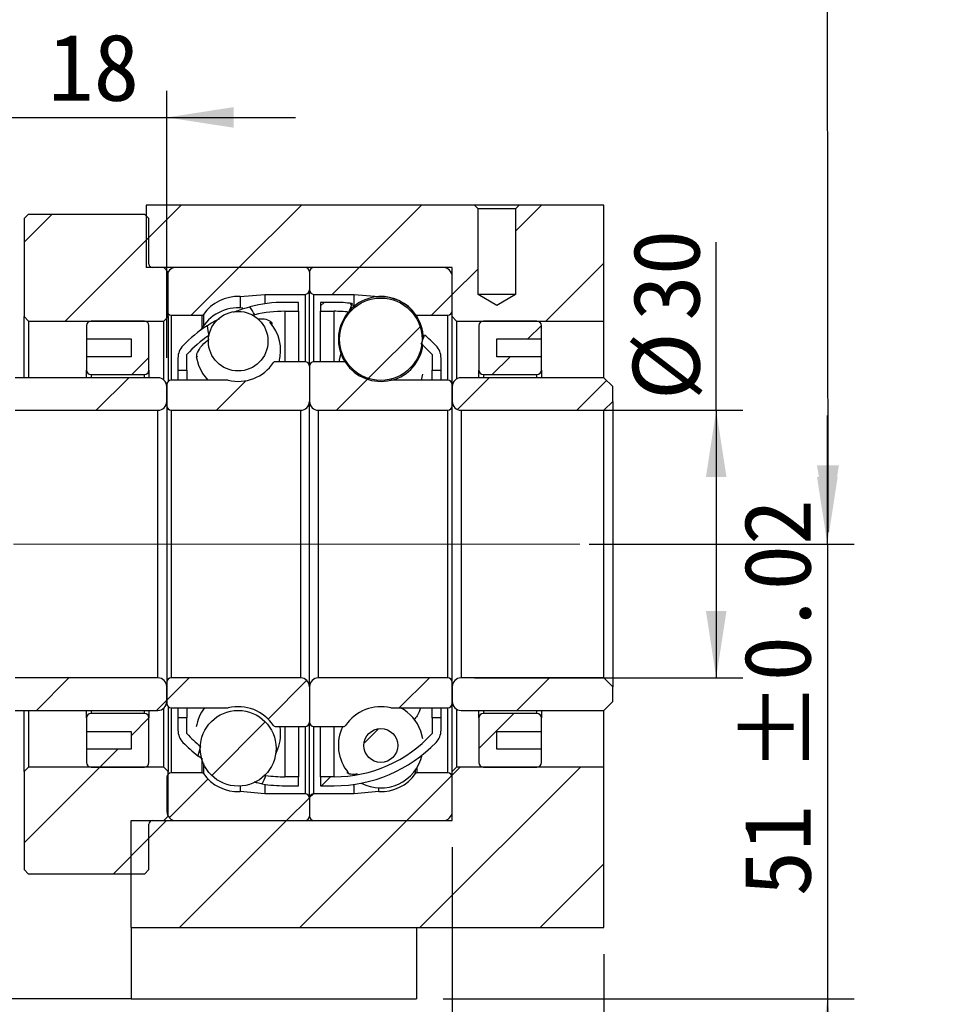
# Model space of a CAD drawing. Header units: millimetres. Extents: x 62 to 839, y 27 to 598.
# Tile 6 of 7: x 735 to 839, y 111 to 222. Entities that reach past the tile are written whole.
import ezdxf

# ---------------------------------------------------------------- set-up
doc = ezdxf.new("R2010")
doc.units = ezdxf.units.MM
doc.header["$LTSCALE"] = 3
doc.linetypes.add('CENTERX2', pattern=[20.32, 12.7, -2.54, 2.54, -2.54])
doc.layers.add('圖層0', color=7, linetype='Continuous')
doc.styles.add('SLDTEXTSTYLE0', font='MINGLIU.TTC')
doc.styles.get("Standard").update_dxf_attribs({"font": 'MINGLIU.TTC'})
doc.dimstyles.new('SLDDIMSTYLE0', dxfattribs={"dimtxt": 0.18, "dimasz": 7.5, "dimexe": 0, "dimexo": 0.0625, "dimgap": 0, "dimtad": 0, "dimtih": 1, "dimtoh": 1, "dimdec": 0, "dimrnd": 1e-09, "dimzin": 0, "dimdsep": 46, "dimtxsty": 'STANDARD', "dimsah": 1, "dimcen": 0.09, "dimadec": 0, "dimazin": 0, "dimtfac": 7.5, "dimtdec": 0, "dimtofl": 0, "dimtmove": 0, "dimatfit": 3, "dimfxl": 1, "dimfrac": 2, "dimtolj": 1, "dimtzin": 0, "dimarcsym": 0})
doc.dimstyles.new('SLDDIMSTYLE3', dxfattribs={"dimtxt": 7.5, "dimasz": 7.5, "dimexe": 0, "dimexo": 0.0625, "dimgap": 1.875, "dimtad": 1, "dimrnd": 1e-09, "dimzin": 12, "dimdsep": 46, "dimtxsty": 'SLDTEXTSTYLE0', "dimsah": 1, "dimcen": 0.09, "dimadec": 0, "dimazin": 3, "dimtfac": 1, "dimtofl": 0, "dimtmove": 0, "dimatfit": 3, "dimfxl": 1, "dimfrac": 2, "dimtolj": 1, "dimtzin": 12, "dimarcsym": 0})
doc.dimstyles.new('SLDDIMSTYLE6', dxfattribs={"dimtxt": 7.5, "dimasz": 7.5, "dimexe": 0, "dimexo": 0.0625, "dimgap": 1.875, "dimtad": 1, "dimrnd": 1e-09, "dimzin": 12, "dimdsep": 46, "dimtxsty": 'SLDTEXTSTYLE0', "dimsah": 1, "dimcen": 0.09, "dimadec": 0, "dimazin": 3, "dimtol": 1, "dimtp": 0.02, "dimtm": 0.02, "dimtfac": 1, "dimtmove": 0, "dimatfit": 0, "dimfxl": 1, "dimfrac": 2, "dimtolj": 1, "dimarcsym": 0})
doc.dimstyles.new('SLDDIMSTYLE7', dxfattribs={"dimtxt": 7.5, "dimasz": 7.5, "dimexe": 0, "dimexo": 0.0625, "dimgap": 1.875, "dimtad": 1, "dimrnd": 1e-09, "dimzin": 12, "dimdsep": 46, "dimtxsty": 'SLDTEXTSTYLE0', "dimsah": 1, "dimcen": 0.09, "dimadec": 0, "dimazin": 3, "dimtfac": 1, "dimtmove": 0, "dimatfit": 0, "dimfxl": 1, "dimfrac": 2, "dimtolj": 1, "dimtzin": 12, "dimarcsym": 0})

# ---------------------------------------------------------------- blocks, each defined once
blk = doc.blocks.new('_D_13')
at = {"layer": '圖層0', "color": 7}
for p, q in [((825.78, 163.04), (825.78, 177.46)), ((799.07, 163.04), (828.78, 163.04)), ((825.78, 163.04), (825.78, 112.04)), ((782.71, 112.04), (828.78, 112.04)), ((825.78, 112.04), (825.78, 97.61))]:
    blk.add_line(p, q, dxfattribs=at)
for points in [[(825.78, 163.04), (826.93, 170.54), (824.62, 170.54)], [(825.78, 112.04), (824.62, 104.54), (826.93, 104.54)]]:
    blk.add_solid(points, dxfattribs=at)
at = {"layer": '圖層0', "color": 7, "char_height": 7.5, "attachment_point": 1, "rotation": 90, "style": 'SLDTEXTSTYLE0'}
for s, insert in [(' ±0.02', (816.41, 132.33)), ('51', (816.41, 123.54))]:
    blk.add_mtext(s, dxfattribs=dict(at, insert=insert))
blk = doc.blocks.new('_D_14')
at = {"layer": '圖層0', "color": 7}
for p, q in [((800.71, 117.04), (800.71, 72)), ((800.71, 75), (596.71, 75))]:
    blk.add_line(p, q, dxfattribs=at)
for points in [[(596.71, 75), (604.21, 73.85), (604.21, 76.16)], [(800.71, 75), (793.21, 76.16), (793.21, 73.85)]]:
    blk.add_solid(points, dxfattribs=at)
at = {"layer": '圖層0', "color": 7, "insert": (692.11, 84.37), "char_height": 7.5, "attachment_point": 1, "style": 'SLDTEXTSTYLE0'}
blk.add_mtext('204', dxfattribs=at)
blk = doc.blocks.new('_D_15')
at = {"layer": '圖層0', "color": 7}
for p, q in [((813.31, 178.04), (813.31, 196.87)), ((786.21, 178.04), (816.31, 178.04)), ((813.31, 178.04), (813.31, 148.04)), ((786.21, 148.04), (816.31, 148.04))]:
    blk.add_line(p, q, dxfattribs=at)
for points in [[(813.31, 178.04), (812.16, 170.54), (814.47, 170.54)], [(813.31, 148.04), (814.47, 155.54), (812.16, 155.54)]]:
    blk.add_solid(points, dxfattribs=at)
at = {"layer": '圖層0', "color": 7, "char_height": 7.5, "attachment_point": 1, "rotation": 90, "style": 'SLDTEXTSTYLE0'}
for s, insert in [('30', (803.95, 188.08)), ('%%c', (803.95, 179.18))]:
    blk.add_mtext(s, dxfattribs=dict(at, insert=insert))
blk = doc.blocks.new('_D_16')
at = {"layer": '圖層0', "color": 7}
for p, q in [((783.71, 129.04), (783.71, 92.45)), ((800.71, 117.04), (800.71, 92.45)), ((783.71, 95.45), (769.28, 95.45)), ((800.71, 95.45), (783.71, 95.45)), ((800.71, 95.45), (815.13, 95.45))]:
    blk.add_line(p, q, dxfattribs=at)
for points in [[(783.71, 95.45), (776.21, 96.61), (776.21, 94.3)], [(800.71, 95.45), (808.21, 94.3), (808.21, 96.61)]]:
    blk.add_solid(points, dxfattribs=at)
at = {"layer": '圖層0', "color": 7, "insert": (788.25, 104.82), "char_height": 7.5, "attachment_point": 1, "style": 'SLDTEXTSTYLE0'}
blk.add_mtext('17', dxfattribs=at)
blk = doc.blocks.new('_D_17')
at = {"layer": '圖層0', "color": 7}
for p, q in [((713.71, 135.54), (713.71, 92.62)), ((783.71, 129.04), (783.71, 92.62)), ((783.71, 95.62), (713.71, 95.62))]:
    blk.add_line(p, q, dxfattribs=at)
for centre, start, end in [((748.88, 100.3), 153.4349, 206.5651), ((738.94, 100.3), 333.4349, 26.5651)]:
    blk.add_arc(centre, 10.47, start, end, dxfattribs=at)
for points in [[(713.71, 95.62), (721.21, 94.46), (721.21, 96.77)], [(783.71, 95.62), (776.21, 96.77), (776.21, 94.46)]]:
    blk.add_solid(points, dxfattribs=at)
at = {"layer": '圖層0', "color": 7, "insert": (739.51, 104.98), "char_height": 7.5, "attachment_point": 1, "style": 'SLDTEXTSTYLE0'}
blk.add_mtext('70', dxfattribs=at)
blk = doc.blocks.new('_D_18')
at = {"layer": '圖層0', "color": 7}
for p, q in [((733.71, 185.54), (733.71, 213.87)), ((751.71, 183.91), (751.71, 213.87)), ((733.71, 210.87), (719.28, 210.87)), ((733.71, 210.87), (751.71, 210.87)), ((751.71, 210.87), (766.13, 210.87))]:
    blk.add_line(p, q, dxfattribs=at)
for points in [[(733.71, 210.87), (726.21, 212.03), (726.21, 209.72)], [(751.71, 210.87), (759.21, 209.72), (759.21, 212.03)]]:
    blk.add_solid(points, dxfattribs=at)
at = {"layer": '圖層0', "color": 7, "insert": (738.4, 220.24), "char_height": 7.5, "attachment_point": 1, "style": 'SLDTEXTSTYLE0'}
blk.add_mtext('18', dxfattribs=at)

msp = doc.modelspace()

# ---------------------------------------------------------------- hatches: boundary and pattern name
at = {"linetype": 'Continuous', "lineweight": 18}
h = msp.add_hatch(dxfattribs=at)
h.set_pattern_fill('ANSI31', scale=3, style=0)
edge = h.paths.add_edge_path(flags=0)
edge.add_line((767.706, 191.536), (767.706, 193.536))
edge.add_arc((767.206, 193.536), 0.5, 0, 90)
edge.add_line((767.206, 194.036), (752.706, 194.036))
edge.add_arc((752.706, 193.036), 1, 90, 180)
edge.add_line((751.706, 193.036), (751.706, 189.186))
edge.add_arc((752.206, 189.186), 0.5, 180, 270)
edge.add_line((752.206, 188.686), (755.644, 188.686))
edge.add_arc((755.644, 188.886), 0.2, 270, 324.94886)
edge.add_arc((759.706, 186.036), 4.763, 87.45248, 144.94886, ccw=False)
edge.add_arc((759.927, 190.994), 0.2, 267.45248, 275)
edge.add_line((759.944, 190.795), (762.706, 191.036))
edge.add_line((762.706, 191.036), (767.206, 191.036))
edge.add_arc((767.206, 191.536), 0.5, 270, 360)
h = msp.add_hatch(dxfattribs=at)
h.set_pattern_fill('ANSI31', scale=3, style=0)
edge = h.paths.add_edge_path(flags=0)
edge.add_line((782.706, 194.036), (768.206, 194.036))
edge.add_arc((768.206, 193.536), 0.5, 90, 180)
edge.add_line((767.706, 193.536), (767.706, 191.536))
edge.add_arc((768.206, 191.536), 0.5, 180, 270)
edge.add_line((768.206, 191.036), (772.706, 191.036))
edge.add_line((772.706, 191.036), (775.468, 190.795))
edge.add_arc((775.486, 190.994), 0.2, 265, 272.54752)
edge.add_arc((775.706, 186.036), 4.763, 35.05114, 92.54752, ccw=False)
edge.add_arc((779.769, 188.886), 0.2, 215.05114, 270)
edge.add_line((779.769, 188.686), (783.206, 188.686))
edge.add_arc((783.206, 189.186), 0.5, 270, 360)
edge.add_line((783.706, 189.186), (783.706, 193.036))
edge.add_arc((782.706, 193.036), 1, 360, 450)
h = msp.add_hatch(dxfattribs=at)
h.set_pattern_fill('ANSI31', scale=3, style=0)
edge = h.paths.add_edge_path(flags=0)
edge.add_arc((764.956, 174.237), 14.899, 90, 103.11484, ccw=False)
edge.add_line((764.956, 189.136), (766.456, 189.136))
edge.add_line((766.456, 189.136), (766.456, 190.136))
edge.add_line((766.456, 190.136), (764.956, 190.136))
edge.add_arc((764.956, 174.237), 15.899, 90, 104.309)
edge.add_ellipse((768.306, 163.036), major_axis=(-11.77, 31.136), ratio=0.1381946, start_angle=353.96059, end_angle=354.59248, ccw=False)
h = msp.add_hatch(dxfattribs=at)
h.set_pattern_fill('ANSI31', scale=3, style=0)
edge = h.paths.add_edge_path(flags=0)
edge.add_line((768.956, 190.136), (768.956, 189.136))
edge.add_line((768.956, 189.136), (770.456, 189.136))
edge.add_arc((770.456, 174.237), 14.899, 83.61757, 90, ccw=False)
edge.add_ellipse((767.107, 163.036), major_axis=(34.032, 90.907), ratio=0.0473891, start_angle=9.24128, end_angle=9.62978, ccw=False)
edge.add_arc((770.456, 174.237), 15.899, 82.6597, 90)
edge.add_line((770.456, 190.136), (768.956, 190.136))
h = msp.add_hatch(dxfattribs=at)
h.set_pattern_fill('ANSI31', scale=3, style=0)
edge = h.paths.add_edge_path(flags=0)
edge.add_arc((775.706, 186.007), 4.618, 0, 360)
h = msp.add_hatch(dxfattribs=at)
h.set_pattern_fill('ANSI31', scale=3, style=0)
edge = h.paths.add_edge_path(flags=0)
edge.add_arc((759.706, 185.784), 3.342, 0, 360)
h = msp.add_hatch(dxfattribs=at)
h.set_pattern_fill('ANSI31', scale=3, style=0)
edge = h.paths.add_edge_path(flags=0)
edge.add_ellipse((768.306, 163.036), major_axis=(-11.77, 31.136), ratio=0.1381946, start_angle=5.58356, end_angle=6.24336, ccw=False)
edge.add_arc((764.956, 174.237), 15.899, 123.36641, 136.01028)
edge.add_arc((754.956, 183.89), 2, 136.01028, 180)
edge.add_line((752.956, 183.89), (752.956, 182.536))
edge.add_line((752.956, 182.536), (753.956, 182.536))
edge.add_line((753.956, 182.536), (753.956, 184.286))
edge.add_arc((764.956, 174.237), 14.899, 125.01842, 137.58624, ccw=False)
h = msp.add_hatch(dxfattribs=at)
h.set_pattern_fill('ANSI31', scale=3, style=0)
edge = h.paths.add_edge_path(flags=0)
edge.add_arc((780.456, 183.89), 2, 0, 43.98972)
edge.add_arc((770.456, 174.237), 15.899, 43.98972, 50.33578)
edge.add_ellipse((767.107, 163.036), major_axis=(34.032, 90.907), ratio=0.0473891, start_angle=350.17343, end_angle=350.58913, ccw=False)
edge.add_arc((770.456, 174.237), 14.899, 42.41376, 48.93742, ccw=False)
edge.add_line((781.456, 184.286), (781.456, 182.536))
edge.add_line((781.456, 182.536), (782.456, 182.536))
edge.add_line((782.456, 182.536), (782.456, 183.89))
h = msp.add_hatch(dxfattribs=at)
h.set_pattern_fill('ANSI31', scale=3, style=0)
edge = h.paths.add_edge_path(flags=0)
edge.add_line((751.706, 180.911), (751.706, 178.536))
edge.add_arc((752.206, 178.536), 0.5, 180, 270)
edge.add_line((752.206, 178.036), (766.706, 178.036))
edge.add_arc((766.706, 179.036), 1, 270, 360)
edge.add_line((767.706, 179.036), (767.706, 182.986))
edge.add_arc((767.206, 182.986), 0.5, 0, 90)
edge.add_line((767.206, 183.486), (763.837, 183.486))
edge.add_arc((763.837, 183.286), 0.2, 90, 146.34739)
edge.add_arc((759.706, 186.036), 4.762, 256.48094, 326.34739, ccw=False)
edge.add_arc((758.546, 181.211), 0.2, 76.48094, 90)
edge.add_line((758.546, 181.411), (752.206, 181.411))
edge.add_arc((752.206, 180.911), 0.5, 90, 180)
h = msp.add_hatch(dxfattribs=at)
h.set_pattern_fill('ANSI31', scale=3, style=0)
edge = h.paths.add_edge_path(flags=0)
edge.add_line((768.706, 178.036), (783.206, 178.036))
edge.add_arc((783.206, 178.536), 0.5, 270, 360)
edge.add_line((783.706, 178.536), (783.706, 180.911))
edge.add_arc((783.206, 180.911), 0.5, 0, 90)
edge.add_line((783.206, 181.411), (776.866, 181.411))
edge.add_arc((776.866, 181.211), 0.2, 90, 103.51906)
edge.add_arc((775.706, 186.036), 4.762, 213.65261, 283.51906, ccw=False)
edge.add_arc((771.576, 183.286), 0.2, 33.65261, 90)
edge.add_line((771.576, 183.486), (768.206, 183.486))
edge.add_arc((768.206, 182.986), 0.5, 90, 180)
edge.add_line((767.706, 182.986), (767.706, 179.036))
edge.add_arc((768.706, 179.036), 1, 180, 270)
h = msp.add_hatch(dxfattribs=at)
h.set_pattern_fill('ANSI31', scale=3, style=0)
edge = h.paths.add_edge_path(flags=0)
edge.add_line((733.706, 179.036), (734.706, 178.036))
edge.add_line((734.706, 178.036), (750.706, 178.036))
edge.add_arc((750.706, 179.036), 1, 270, 360)
edge.add_line((751.706, 179.036), (751.706, 180.686))
edge.add_arc((750.706, 180.686), 1, 0, 90)
edge.add_line((750.706, 181.686), (734.706, 181.686))
edge.add_line((734.706, 181.686), (733.706, 180.686))
edge.add_line((733.706, 180.686), (733.706, 179.036))
h = msp.add_hatch(dxfattribs=at)
h.set_pattern_fill('ANSI31', scale=3, style=0)
edge = h.paths.add_edge_path(flags=0)
edge.add_line((800.706, 178.036), (801.706, 179.036))
edge.add_line((801.706, 179.036), (801.706, 180.686))
edge.add_line((801.706, 180.686), (800.706, 181.686))
edge.add_line((800.706, 181.686), (784.706, 181.686))
edge.add_arc((784.706, 180.686), 1, 90, 180)
edge.add_line((783.706, 180.686), (783.706, 179.036))
edge.add_arc((784.706, 179.036), 1, 180, 270)
edge.add_line((784.706, 178.036), (800.706, 178.036))
h = msp.add_hatch(dxfattribs=at)
h.set_pattern_fill('ANSI31', scale=3, style=0)
edge = h.paths.add_edge_path(flags=0)
edge.add_line((734.706, 148.036), (733.706, 147.036))
edge.add_line((733.706, 147.036), (733.706, 145.386))
edge.add_line((733.706, 145.386), (734.706, 144.386))
edge.add_line((734.706, 144.386), (750.706, 144.386))
edge.add_arc((750.706, 145.386), 1, 270, 360)
edge.add_line((751.706, 145.386), (751.706, 147.036))
edge.add_arc((750.706, 147.036), 1, 0, 90)
edge.add_line((750.706, 148.036), (734.706, 148.036))
h = msp.add_hatch(dxfattribs=at)
h.set_pattern_fill('ANSI31', scale=3, style=0)
edge = h.paths.add_edge_path(flags=0)
edge.add_line((766.706, 148.036), (752.206, 148.036))
edge.add_arc((752.206, 147.536), 0.5, 90, 180)
edge.add_line((751.706, 147.536), (751.706, 145.161))
edge.add_arc((752.206, 145.161), 0.5, 180, 270)
edge.add_line((752.206, 144.661), (758.546, 144.661))
edge.add_arc((758.546, 144.861), 0.2, 270, 283.51906)
edge.add_arc((759.706, 140.036), 4.762, 33.65261, 103.51906, ccw=False)
edge.add_arc((763.837, 142.786), 0.2, 213.65261, 270)
edge.add_line((763.837, 142.586), (767.206, 142.586))
edge.add_arc((767.206, 143.086), 0.5, 270, 360)
edge.add_line((767.706, 143.086), (767.706, 147.036))
edge.add_arc((766.706, 147.036), 1, 0, 90)
h = msp.add_hatch(dxfattribs=at)
h.set_pattern_fill('ANSI31', scale=3, style=0)
edge = h.paths.add_edge_path(flags=0)
edge.add_line((783.706, 145.161), (783.706, 147.536))
edge.add_arc((783.206, 147.536), 0.5, 0, 90)
edge.add_line((783.206, 148.036), (768.706, 148.036))
edge.add_arc((768.706, 147.036), 1, 90, 180)
edge.add_line((767.706, 147.036), (767.706, 143.086))
edge.add_arc((768.206, 143.086), 0.5, 180, 270)
edge.add_line((768.206, 142.586), (771.576, 142.586))
edge.add_arc((771.576, 142.786), 0.2, 270, 326.34739)
edge.add_arc((775.706, 140.036), 4.762, 76.48094, 146.34739, ccw=False)
edge.add_arc((776.866, 144.861), 0.2, 256.48094, 270)
edge.add_line((776.866, 144.661), (783.206, 144.661))
edge.add_arc((783.206, 145.161), 0.5, 270, 360)
h = msp.add_hatch(dxfattribs=at)
h.set_pattern_fill('ANSI31', scale=3, style=0)
edge = h.paths.add_edge_path(flags=0)
edge.add_line((801.706, 147.036), (800.706, 148.036))
edge.add_line((800.706, 148.036), (784.706, 148.036))
edge.add_arc((784.706, 147.036), 1, 90, 180)
edge.add_line((783.706, 147.036), (783.706, 145.386))
edge.add_arc((784.706, 145.386), 1, 180, 270)
edge.add_line((784.706, 144.386), (800.706, 144.386))
edge.add_line((800.706, 144.386), (801.706, 145.386))
edge.add_line((801.706, 145.386), (801.706, 147.036))
h = msp.add_hatch(dxfattribs=at)
h.set_pattern_fill('ANSI31', scale=3, style=0)
edge = h.paths.add_edge_path(flags=0)
edge.add_arc((754.956, 142.182), 2, 180, 223.98972)
edge.add_arc((764.956, 151.835), 15.899, 223.98972, 232.0068)
edge.add_ellipse((768.306, 163.036), major_axis=(-18.476, -49.2), ratio=0.0875283, start_angle=351.15485, end_angle=351.61533, ccw=False)
edge.add_arc((764.956, 151.835), 14.899, 222.41376, 230.577, ccw=False)
edge.add_line((753.956, 141.786), (753.956, 143.536))
edge.add_line((753.956, 143.536), (752.956, 143.536))
edge.add_line((752.956, 143.536), (752.956, 142.182))
h = msp.add_hatch(dxfattribs=at)
h.set_pattern_fill('ANSI31', scale=3, style=0)
edge = h.paths.add_edge_path(flags=0)
edge.add_arc((759.706, 140.137), 4.25, 0, 360)
h = msp.add_hatch(dxfattribs=at)
h.set_pattern_fill('ANSI31', scale=3, style=0)
edge = h.paths.add_edge_path(flags=0)
edge.add_arc((770.456, 151.835), 14.899, 270, 317.58624, ccw=False)
edge.add_line((770.456, 136.936), (768.956, 136.936))
edge.add_line((768.956, 136.936), (768.956, 135.936))
edge.add_line((768.956, 135.936), (770.456, 135.936))
edge.add_arc((770.456, 151.835), 15.899, 270, 316.01028)
edge.add_arc((780.456, 142.182), 2, 316.01028, 360)
edge.add_line((782.456, 142.182), (782.456, 143.536))
edge.add_line((782.456, 143.536), (781.456, 143.536))
edge.add_line((781.456, 143.536), (781.456, 141.786))
h = msp.add_hatch(dxfattribs=at)
h.set_pattern_fill('ANSI31', scale=3, style=0)
edge = h.paths.add_edge_path(flags=0)
edge.add_arc((775.706, 140.455), 1.899, 0, 360)
h = msp.add_hatch(dxfattribs=at)
h.set_pattern_fill('ANSI31', scale=3, style=0)
edge = h.paths.add_edge_path(flags=0)
edge.add_line((752.706, 132.036), (767.206, 132.036))
edge.add_arc((767.206, 132.536), 0.5, 270, 360)
edge.add_line((767.706, 132.536), (767.706, 134.536))
edge.add_arc((767.206, 134.536), 0.5, 0, 90)
edge.add_line((767.206, 135.036), (762.706, 135.036))
edge.add_line((762.706, 135.036), (759.944, 135.278))
edge.add_arc((759.927, 135.079), 0.2, 85, 92.54752)
edge.add_arc((759.706, 140.036), 4.763, 215.05114, 272.54752, ccw=False)
edge.add_arc((755.644, 137.186), 0.2, 35.05114, 90)
edge.add_line((755.644, 137.386), (752.206, 137.386))
edge.add_arc((752.206, 136.886), 0.5, 90, 180)
edge.add_line((751.706, 136.886), (751.706, 133.036))
edge.add_arc((752.706, 133.036), 1, 180, 270)
h = msp.add_hatch(dxfattribs=at)
h.set_pattern_fill('ANSI31', scale=3, style=0)
edge = h.paths.add_edge_path(flags=0)
edge.add_line((766.456, 135.936), (766.456, 136.936))
edge.add_line((766.456, 136.936), (764.956, 136.936))
edge.add_arc((764.956, 151.835), 14.899, 261.75896, 270, ccw=False)
edge.add_ellipse((768.306, 163.036), major_axis=(-18.476, -49.2), ratio=0.0875283, start_angle=8.21301, end_angle=8.64607, ccw=False)
edge.add_arc((764.956, 151.835), 15.899, 260.77521, 270)
edge.add_line((764.956, 135.936), (766.456, 135.936))
h = msp.add_hatch(dxfattribs=at)
h.set_pattern_fill('ANSI31', scale=3, style=0)
edge = h.paths.add_edge_path(flags=0)
edge.add_line((767.706, 134.536), (767.706, 132.536))
edge.add_arc((768.206, 132.536), 0.5, 180, 270)
edge.add_line((768.206, 132.036), (782.706, 132.036))
edge.add_arc((782.706, 133.036), 1, 270, 360)
edge.add_line((783.706, 133.036), (783.706, 136.886))
edge.add_arc((783.206, 136.886), 0.5, 0, 90)
edge.add_line((783.206, 137.386), (779.769, 137.386))
edge.add_arc((779.769, 137.186), 0.2, 90, 144.94886)
edge.add_arc((775.706, 140.036), 4.763, 267.45248, 324.94886, ccw=False)
edge.add_arc((775.486, 135.079), 0.2, 87.45248, 95)
edge.add_line((775.468, 135.278), (772.706, 135.036))
edge.add_line((772.706, 135.036), (768.206, 135.036))
edge.add_arc((768.206, 134.536), 0.5, 90, 180)
at = {"layer": '圖層0', "linetype": 'Continuous', "lineweight": 18}
h = msp.add_hatch(dxfattribs=at)
h.set_pattern_fill('ANSI31', color=256, scale=3, style=0)
h.paths.add_polyline_path([(783.706, 188.536), (784.206, 188.036), (800.706, 188.036), (800.706, 201.036), (791.206, 201.036), (790.806, 200.636), (790.806, 191.036), (788.706, 189.774), (786.606, 191.036), (786.606, 200.636), (786.206, 201.036), (749.406, 201.036), (749.406, 194.036), (783.706, 194.036)], flags=0)
h = msp.add_hatch(dxfattribs=at)
h.set_pattern_fill('ANSI31', color=256, scale=3, style=0)
edge = h.paths.add_edge_path(flags=0)
edge.add_line((735.706, 188.536), (736.206, 188.036))
edge.add_line((736.206, 188.036), (751.356, 188.036))
edge.add_line((751.356, 188.036), (751.856, 188.536))
edge.add_line((751.856, 188.536), (751.856, 193.536))
edge.add_line((751.856, 193.536), (751.356, 194.036))
edge.add_line((751.356, 194.036), (750.106, 194.036))
edge.add_arc((750.106, 194.436), 0.4, 180, 270, ccw=False)
edge.add_line((749.706, 194.436), (749.706, 199.536))
edge.add_line((749.706, 199.536), (749.206, 200.036))
edge.add_line((749.206, 200.036), (736.206, 200.036))
edge.add_line((736.206, 200.036), (735.706, 199.536))
edge.add_line((735.706, 199.536), (735.706, 188.536))
h = msp.add_hatch(dxfattribs=at)
h.set_pattern_fill('ANSI31', color=256, scale=3, style=0)
edge = h.paths.add_edge_path(flags=0)
edge.add_line((747.706, 186.036), (747.706, 184.036))
edge.add_line((747.706, 184.036), (742.706, 184.036))
edge.add_line((742.706, 184.036), (742.706, 182.536))
edge.add_arc((743.206, 182.536), 0.5, 180, 270)
edge.add_line((743.206, 182.036), (749.206, 182.036))
edge.add_arc((749.206, 182.536), 0.5, 270, 360)
edge.add_line((749.706, 182.536), (749.706, 187.536))
edge.add_arc((749.206, 187.536), 0.5, 0, 90)
edge.add_line((749.206, 188.036), (743.206, 188.036))
edge.add_arc((743.206, 187.536), 0.5, 90, 180)
edge.add_line((742.706, 187.536), (742.706, 186.036))
edge.add_line((742.706, 186.036), (747.706, 186.036))
h = msp.add_hatch(dxfattribs=at)
h.set_pattern_fill('ANSI31', color=256, scale=3, style=0)
edge = h.paths.add_edge_path(flags=0)
edge.add_line((793.706, 182.536), (793.706, 184.036))
edge.add_line((793.706, 184.036), (788.706, 184.036))
edge.add_line((788.706, 184.036), (788.706, 186.036))
edge.add_line((788.706, 186.036), (793.706, 186.036))
edge.add_line((793.706, 186.036), (793.706, 187.536))
edge.add_arc((793.206, 187.536), 0.5, 0, 90)
edge.add_line((793.206, 188.036), (787.206, 188.036))
edge.add_arc((787.206, 187.536), 0.5, 90, 180)
edge.add_line((786.706, 187.536), (786.706, 182.536))
edge.add_arc((787.206, 182.536), 0.5, 180, 270)
edge.add_line((787.206, 182.036), (793.206, 182.036))
edge.add_arc((793.206, 182.536), 0.5, 270, 360)
h = msp.add_hatch(dxfattribs=at)
h.set_pattern_fill('ANSI31', color=256, scale=3, style=0)
edge = h.paths.add_edge_path(flags=0)
edge.add_line((742.706, 143.536), (742.706, 142.036))
edge.add_line((742.706, 142.036), (747.706, 142.036))
edge.add_line((747.706, 142.036), (747.706, 140.036))
edge.add_line((747.706, 140.036), (742.706, 140.036))
edge.add_line((742.706, 140.036), (742.706, 138.536))
edge.add_arc((743.206, 138.536), 0.5, 180, 270)
edge.add_line((743.206, 138.036), (749.206, 138.036))
edge.add_arc((749.206, 138.536), 0.5, 270, 360)
edge.add_line((749.706, 138.536), (749.706, 143.536))
edge.add_arc((749.206, 143.536), 0.5, 0, 90)
edge.add_line((749.206, 144.036), (743.206, 144.036))
edge.add_arc((743.206, 143.536), 0.5, 90, 180)
h = msp.add_hatch(dxfattribs=at)
h.set_pattern_fill('ANSI31', color=256, scale=3, style=0)
edge = h.paths.add_edge_path(flags=0)
edge.add_line((788.706, 140.036), (788.706, 142.036))
edge.add_line((788.706, 142.036), (793.706, 142.036))
edge.add_line((793.706, 142.036), (793.706, 143.536))
edge.add_arc((793.206, 143.536), 0.5, 360, 450)
edge.add_line((793.206, 144.036), (787.206, 144.036))
edge.add_arc((787.206, 143.536), 0.5, 90, 180)
edge.add_line((786.706, 143.536), (786.706, 138.536))
edge.add_arc((787.206, 138.536), 0.5, 180, 270)
edge.add_line((787.206, 138.036), (793.206, 138.036))
edge.add_arc((793.206, 138.536), 0.5, 270, 360)
edge.add_line((793.706, 138.536), (793.706, 140.036))
edge.add_line((793.706, 140.036), (788.706, 140.036))
h = msp.add_hatch(dxfattribs=at)
h.set_pattern_fill('ANSI31', color=256, scale=3, style=0)
edge = h.paths.add_edge_path(flags=0)
edge.add_line((736.206, 138.036), (735.706, 137.536))
edge.add_line((735.706, 137.536), (735.706, 126.536))
edge.add_line((735.706, 126.536), (736.206, 126.036))
edge.add_line((736.206, 126.036), (749.206, 126.036))
edge.add_line((749.206, 126.036), (749.706, 126.536))
edge.add_line((749.706, 126.536), (749.706, 131.636))
edge.add_arc((750.106, 131.636), 0.4, 90, 180, ccw=False)
edge.add_line((750.106, 132.036), (751.356, 132.036))
edge.add_line((751.356, 132.036), (751.856, 132.536))
edge.add_line((751.856, 132.536), (751.856, 137.536))
edge.add_line((751.856, 137.536), (751.356, 138.036))
edge.add_line((751.356, 138.036), (736.206, 138.036))
h = msp.add_hatch(dxfattribs=at)
h.set_pattern_fill('ANSI31', color=256, scale=3, style=0)
h.paths.add_polyline_path([(747.706, 132.036), (747.706, 120.036), (800.706, 120.036), (800.706, 138.036), (784.206, 138.036), (783.706, 137.536), (783.706, 132.036)], flags=0)

# ---------------------------------------------------------------- linework, layer by layer
at = {"color": 7, "linetype": 'Continuous', "lineweight": 25}
for p, q in [((749.406, 201.036), (749.406, 194.036)), ((786.206, 201.036), (749.406, 201.036)), ((786.606, 200.636), (786.206, 201.036)), ((791.206, 201.036), (786.206, 201.036)), ((791.206, 201.036), (790.806, 200.636)), ((800.706, 201.036), (791.206, 201.036)), ((800.706, 188.036), (800.706, 201.036)), ((735.706, 199.536), (736.206, 200.036)), ((736.206, 200.036), (749.206, 200.036)), ((749.206, 200.036), (749.706, 199.536)), ((786.606, 191.036), (786.606, 200.636)), ((790.806, 200.636), (786.606, 200.636)), ((790.806, 200.636), (790.806, 191.036)), ((735.706, 199.536), (735.706, 188.536)), ((749.706, 194.436), (749.706, 199.536)), ((783.706, 194.036), (749.406, 194.036)), ((751.356, 194.036), (750.106, 194.036)), ((751.356, 194.036), (751.856, 193.536)), ((751.856, 188.536), (751.856, 193.536)), ((767.206, 194.036), (752.706, 194.036)), ((767.706, 193.536), (767.706, 191.536)), ((782.706, 194.036), (768.206, 194.036)), ((783.706, 188.536), (783.706, 194.036)), ((751.706, 193.036), (751.706, 189.186)), ((783.706, 189.186), (783.706, 193.036)), ((759.944, 190.795), (762.706, 191.036)), ((762.706, 191.036), (762.706, 189.976)), ((762.706, 191.036), (767.206, 191.036)), ((767.706, 182.986), (767.706, 191.536)), ((768.206, 191.036), (772.706, 191.036)), ((772.706, 189.859), (772.706, 191.036)), ((772.706, 191.036), (775.468, 190.795)), ((788.706, 189.774), (786.606, 191.036)), ((790.806, 191.036), (786.606, 191.036)), ((790.806, 191.036), (788.706, 189.774)), ((766.456, 190.136), (764.956, 190.136)), ((766.456, 189.136), (766.456, 190.136)), ((770.456, 190.136), (768.956, 190.136)), ((768.956, 190.136), (768.956, 189.136)), ((764.956, 189.136), (766.456, 189.136)), ((766.456, 189.136), (766.456, 183.486)), ((768.956, 189.136), (770.456, 189.136)), ((768.956, 183.486), (768.956, 189.136)), ((736.206, 188.036), (735.706, 188.536)), ((735.706, 181.686), (735.706, 188.536)), ((736.206, 188.036), (751.356, 188.036)), ((736.206, 188.036), (736.206, 181.686)), ((749.206, 188.036), (743.206, 188.036)), ((751.856, 188.536), (751.356, 188.036)), ((751.356, 181.446), (751.356, 188.036)), ((751.856, 188.536), (751.856, 181.268)), ((752.206, 188.686), (755.644, 188.686)), ((761.576, 188.748), (761.268, 188.671)), ((779.769, 188.686), (783.206, 188.686)), ((784.206, 188.036), (783.706, 188.536)), ((783.706, 180.911), (783.706, 188.536)), ((784.206, 188.036), (800.706, 188.036)), ((784.206, 188.036), (784.206, 181.552)), ((793.206, 188.036), (787.206, 188.036)), ((800.706, 181.686), (800.706, 188.036)), ((742.706, 187.536), (742.706, 186.036)), ((749.706, 182.536), (749.706, 187.536)), ((786.706, 187.536), (786.706, 182.536)), ((793.706, 186.036), (793.706, 187.536)), ((742.706, 186.036), (747.706, 186.036)), ((742.706, 186.036), (742.706, 184.036)), ((747.706, 186.036), (747.706, 184.036)), ((788.706, 186.036), (793.706, 186.036)), ((788.706, 184.036), (788.706, 186.036)), ((793.706, 184.036), (793.706, 186.036)), ((747.706, 184.036), (742.706, 184.036)), ((742.706, 184.036), (742.706, 182.536)), ((752.956, 183.89), (752.956, 182.536)), ((753.956, 182.536), (753.956, 184.286)), ((767.206, 183.486), (763.837, 183.486)), ((771.576, 183.486), (768.206, 183.486)), ((781.456, 184.286), (781.456, 182.536)), ((782.456, 182.536), (782.456, 183.89)), ((793.706, 184.036), (788.706, 184.036)), ((793.706, 182.536), (793.706, 184.036)), ((742.706, 181.686), (742.706, 182.536)), ((749.706, 182.536), (749.706, 181.686)), ((752.956, 182.536), (753.956, 182.536)), ((752.956, 182.536), (752.956, 181.411)), ((753.956, 182.536), (753.956, 181.411)), ((767.706, 182.986), (767.706, 179.036)), ((781.456, 182.536), (782.456, 182.536)), ((781.456, 181.411), (781.456, 182.536)), ((782.456, 181.411), (782.456, 182.536)), ((786.706, 181.686), (786.706, 182.536)), ((793.706, 182.536), (793.706, 181.686)), ((750.706, 181.686), (734.706, 181.686)), ((743.206, 182.036), (749.206, 182.036)), ((758.546, 181.411), (752.206, 181.411)), ((783.206, 181.411), (776.866, 181.411)), ((780.251, 181.411), (780.409, 182.081)), ((800.706, 181.686), (784.706, 181.686)), ((787.206, 182.036), (793.206, 182.036)), ((800.706, 181.686), (801.706, 180.686)), ((751.706, 180.911), (751.706, 178.536)), ((751.706, 179.036), (751.706, 180.686)), ((783.706, 178.536), (783.706, 180.911)), ((783.706, 180.686), (783.706, 179.036)), ((801.706, 179.036), (801.706, 180.686)), ((767.706, 147.036), (767.706, 179.036)), ((801.706, 179.036), (800.706, 178.036)), ((801.706, 179.036), (801.706, 147.036)), ((734.706, 178.036), (750.706, 178.036)), ((750.706, 148.036), (750.706, 178.036)), ((751.706, 178.536), (751.706, 147.536)), ((752.206, 178.036), (752.206, 148.036)), ((752.206, 178.036), (766.706, 178.036)), ((766.706, 178.036), (766.706, 148.036)), ((768.706, 148.036), (768.706, 178.036)), ((768.706, 178.036), (783.206, 178.036)), ((783.206, 148.036), (783.206, 178.036)), ((783.706, 147.536), (783.706, 178.536)), ((784.706, 178.036), (784.706, 148.036)), ((784.706, 178.036), (800.706, 178.036)), ((800.706, 148.036), (800.706, 178.036)), ((750.706, 148.036), (734.706, 148.036)), ((766.706, 148.036), (752.206, 148.036)), ((783.206, 148.036), (768.706, 148.036)), ((800.706, 148.036), (784.706, 148.036)), ((800.706, 148.036), (801.706, 147.036)), ((751.706, 147.536), (751.706, 145.161)), ((751.706, 145.386), (751.706, 147.036)), ((767.706, 147.036), (767.706, 143.086)), ((783.706, 145.161), (783.706, 147.536)), ((783.706, 147.036), (783.706, 145.386)), ((801.706, 145.386), (801.706, 147.036)), ((751.856, 144.804), (751.856, 137.536)), ((752.206, 144.661), (758.546, 144.661)), ((752.956, 144.661), (752.956, 143.536)), ((753.956, 144.661), (753.956, 143.536)), ((776.866, 144.661), (783.206, 144.661)), ((781.456, 143.536), (781.456, 144.661)), ((782.456, 143.536), (782.456, 144.661)), ((783.706, 137.536), (783.706, 145.161)), ((801.706, 145.386), (800.706, 144.386)), ((734.706, 144.386), (750.706, 144.386)), ((735.706, 137.536), (735.706, 144.386)), ((736.206, 144.386), (736.206, 138.036)), ((742.706, 143.536), (742.706, 144.386)), ((742.706, 143.536), (742.706, 142.036)), ((749.206, 144.036), (743.206, 144.036)), ((749.706, 144.386), (749.706, 143.536)), ((749.706, 138.536), (749.706, 143.536)), ((751.356, 138.036), (751.356, 144.626)), ((753.956, 143.536), (752.956, 143.536)), ((752.956, 143.536), (752.956, 142.182)), ((753.956, 141.786), (753.956, 143.536)), ((782.456, 143.536), (781.456, 143.536)), ((781.456, 143.536), (781.456, 141.786)), ((782.456, 142.182), (782.456, 143.536)), ((784.206, 144.52), (784.206, 138.036)), ((784.706, 144.386), (800.706, 144.386)), ((786.706, 143.536), (786.706, 144.386)), ((786.706, 143.536), (786.706, 138.536)), ((793.206, 144.036), (787.206, 144.036)), ((793.706, 144.386), (793.706, 143.536)), ((793.706, 142.036), (793.706, 143.536)), ((800.706, 138.036), (800.706, 144.386)), ((763.837, 142.586), (767.206, 142.586)), ((766.456, 142.586), (766.456, 136.936)), ((767.706, 134.536), (767.706, 143.086)), ((768.206, 142.586), (771.576, 142.586)), ((768.956, 136.936), (768.956, 142.586)), ((742.706, 142.036), (742.706, 140.036)), ((742.706, 142.036), (747.706, 142.036)), ((747.706, 142.036), (747.706, 140.036)), ((780.411, 141.193), (780.186, 142.072)), ((788.706, 142.036), (793.706, 142.036)), ((788.706, 140.036), (788.706, 142.036)), ((793.706, 140.036), (793.706, 142.036)), ((747.706, 140.036), (742.706, 140.036)), ((742.706, 140.036), (742.706, 138.536)), ((755.724, 138.911), (755.169, 139.305)), ((763.912, 139.527), (764.154, 140.057)), ((793.706, 140.036), (788.706, 140.036)), ((793.706, 138.536), (793.706, 140.036)), ((735.706, 137.536), (736.206, 138.036)), ((751.356, 138.036), (736.206, 138.036)), ((743.206, 138.036), (749.206, 138.036)), ((751.356, 138.036), (751.856, 137.536)), ((783.706, 137.536), (784.206, 138.036)), ((800.706, 138.036), (784.206, 138.036)), ((787.206, 138.036), (793.206, 138.036)), ((800.706, 120.036), (800.706, 138.036)), ((735.706, 137.536), (735.706, 126.536)), ((751.856, 132.536), (751.856, 137.536)), ((755.644, 137.386), (752.206, 137.386)), ((762.588, 137.129), (762.821, 137.09)), ((766.456, 136.936), (764.956, 136.936)), ((766.456, 135.936), (766.456, 136.936)), ((770.456, 136.936), (768.956, 136.936)), ((768.956, 136.936), (768.956, 135.936)), ((783.206, 137.386), (779.769, 137.386)), ((783.706, 132.036), (783.706, 137.536)), ((751.706, 136.886), (751.706, 133.036)), ((762.706, 136.096), (762.706, 135.036)), ((764.956, 135.936), (766.456, 135.936)), ((768.956, 135.936), (770.456, 135.936)), ((772.706, 135.036), (772.706, 136.096)), ((783.706, 133.036), (783.706, 136.886)), ((762.706, 135.036), (759.944, 135.278)), ((767.206, 135.036), (762.706, 135.036)), ((772.706, 135.036), (768.206, 135.036)), ((775.468, 135.278), (772.706, 135.036)), ((767.706, 134.536), (767.706, 132.536)), ((751.856, 132.536), (751.356, 132.036)), ((747.706, 132.036), (783.706, 132.036)), ((747.706, 120.036), (747.706, 132.036)), ((749.706, 126.536), (749.706, 131.636)), ((750.106, 132.036), (751.356, 132.036)), ((752.706, 132.036), (767.206, 132.036)), ((768.206, 132.036), (782.706, 132.036)), ((736.206, 126.036), (735.706, 126.536)), ((749.206, 126.036), (736.206, 126.036)), ((749.706, 126.536), (749.206, 126.036)), ((747.706, 120.036), (800.706, 120.036)), ((747.706, 120.036), (747.706, 112.036)), ((779.706, 120.036), (779.706, 112.036)), ((747.706, 112.036), (718.206, 112.036)), ((747.706, 112.036), (779.706, 112.036))]:
    msp.add_line(p, q, dxfattribs=at)
at = {"color": 8, "linetype": 'Continuous', "lineweight": 25}
for p, q in [((767.206, 191.036), (767.206, 183.486)), ((768.206, 183.486), (768.206, 191.036)), ((759.918, 190.794), (759.918, 189.514)), ((759.944, 190.795), (759.944, 189.512)), ((775.468, 190.763), (775.468, 190.795)), ((775.495, 190.764), (775.495, 190.794)), ((764.956, 189.136), (764.956, 183.486)), ((770.456, 183.486), (770.456, 189.136)), ((752.206, 188.686), (752.206, 181.411)), ((755.644, 188.686), (755.644, 187.241)), ((755.808, 188.771), (755.808, 187.491)), ((779.605, 188.742), (779.605, 188.771)), ((779.769, 188.492), (779.769, 188.686)), ((783.206, 181.411), (783.206, 188.686)), ((743.206, 182.036), (743.206, 181.686)), ((749.206, 181.686), (749.206, 182.036)), ((787.206, 182.036), (787.206, 181.686)), ((793.206, 181.686), (793.206, 182.036)), ((752.206, 144.661), (752.206, 137.386)), ((783.206, 137.386), (783.206, 144.661)), ((743.206, 144.386), (743.206, 144.036)), ((749.206, 144.036), (749.206, 144.386)), ((787.206, 144.386), (787.206, 144.036)), ((793.206, 144.036), (793.206, 144.386)), ((764.956, 142.586), (764.956, 136.936)), ((767.206, 142.586), (767.206, 135.036)), ((768.206, 135.036), (768.206, 142.586)), ((770.456, 136.936), (770.456, 142.586)), ((755.644, 138.889), (755.644, 137.386)), ((755.808, 138.445), (755.808, 137.301)), ((779.605, 137.301), (779.605, 137.719)), ((779.769, 137.386), (779.769, 137.969)), ((759.918, 135.892), (759.918, 135.278)), ((759.944, 135.894), (759.944, 135.278)), ((775.468, 135.278), (775.468, 135.698)), ((775.495, 135.278), (775.495, 135.697))]:
    msp.add_line(p, q, dxfattribs=at)
at = {"color": 7, "linetype": 'Continuous', "lineweight": 25, "flags": 128}
for points in [[(771.994, 188.989), (771.665, 188.527), (771.218, 187.599)], [(771.216, 184.421), (771.054, 183.853), (770.989, 183.486)], [(754.991, 184.085), (754.992, 184.08), (755.248, 183.082)], [(755.248, 183.082), (755.712, 182.163), (756.316, 181.411)]]:
    msp.add_lwpolyline(points, dxfattribs=at)
at = {"color": 7, "linetype": 'Continuous', "lineweight": 25}
for centre, radius in [((775.706, 186.007), 4.618), ((759.706, 185.784), 3.342), ((759.706, 140.137), 4.25), ((775.706, 140.455), 1.899)]:
    msp.add_circle(centre, radius, dxfattribs=at)
for centre, radius, start, end in [((750.106, 194.436), 0.4, 180, 270), ((752.706, 193.036), 1, 90, 180), ((767.206, 193.536), 0.5, 0, 90), ((768.206, 193.536), 0.5, 90, 180), ((782.706, 193.036), 1, 360, 90), ((767.206, 191.536), 0.5, 270, 360), ((768.206, 191.536), 0.5, 180, 270), ((759.706, 186.036), 4.763, 87.45248, 144.94886), ((759.927, 190.994), 0.2, 267.45248, 275), ((764.956, 174.237), 15.899, 90, 104.309), ((770.456, 174.237), 15.899, 82.6597, 90), ((775.706, 186.007), 4.763, 1.07123, 137.88058), ((775.486, 190.994), 0.2, 265, 272.54752), ((775.706, 186.036), 4.763, 35.05114, 92.54752), ((752.206, 189.186), 0.5, 180, 270), ((759.706, 184.756), 4.763, 83.72915, 151.3729), ((764.956, 174.237), 14.899, 90, 103.11484), ((770.456, 174.237), 14.899, 83.61757, 90), ((783.206, 189.186), 0.5, 270, 0), ((743.206, 187.536), 0.5, 90, 180), ((749.206, 187.536), 0.5, 0, 90), ((755.644, 188.886), 0.2, 270, 324.94886), ((759.706, 184.756), 4.763, 344.53905, 41.55839), ((779.769, 188.886), 0.2, 215.05114, 270), ((787.206, 187.536), 0.5, 90, 180), ((793.206, 187.536), 0.5, 0, 90), ((764.956, 174.237), 15.899, 123.36641, 136.01028), ((775.706, 186.007), 4.763, 160.46363, 212.43604), ((764.956, 174.237), 14.899, 125.01842, 137.58624), ((770.456, 174.237), 15.899, 43.98972, 50.33578), ((754.956, 183.89), 2, 136.01028, 180), ((775.706, 186.007), 4.763, 285.21586, 352.54393), ((770.456, 174.237), 14.899, 42.41376, 48.93742), ((780.456, 183.89), 2, 0, 43.98972), ((759.706, 186.036), 4.763, 256.48094, 326.34739), ((763.837, 183.286), 0.2, 90, 146.34739), ((767.206, 182.986), 0.5, 0, 90), ((768.206, 182.986), 0.5, 90, 180), ((771.576, 183.286), 0.2, 33.65261, 90), ((775.706, 186.036), 4.763, 213.65261, 283.51906), ((743.206, 182.536), 0.5, 180, 270), ((749.206, 182.536), 0.5, 270, 0), ((787.206, 182.536), 0.5, 180, 270), ((793.206, 182.536), 0.5, 270, 0), ((750.706, 180.686), 1, 0, 90), ((752.206, 180.911), 0.5, 90, 180), ((758.546, 181.211), 0.2, 76.48094, 90), ((776.866, 181.211), 0.2, 90, 103.51906), ((783.206, 180.911), 0.5, 0, 90), ((784.706, 180.686), 1, 90, 180), ((750.706, 179.036), 1, 270, 0), ((766.706, 179.036), 1, 270, 0), ((768.706, 179.036), 1, 180, 270), ((784.706, 179.036), 1, 180, 270), ((752.206, 178.536), 0.5, 180, 270), ((783.206, 178.536), 0.5, 270, 0), ((750.706, 147.036), 1, 0, 90), ((752.206, 147.536), 0.5, 90, 180), ((766.706, 147.036), 1, 0, 90), ((768.706, 147.036), 1, 90, 180), ((783.206, 147.536), 0.5, 0, 90), ((784.706, 147.036), 1, 90, 180), ((750.706, 145.386), 1, 270, 360), ((752.206, 145.161), 0.5, 180, 270), ((759.706, 141.761), 4.763, 142.48544, 170.70802), ((758.546, 144.861), 0.2, 270, 283.51906), ((759.706, 140.036), 4.763, 33.65261, 103.51906), ((775.706, 140.036), 4.763, 76.48094, 146.34739), ((776.866, 144.861), 0.2, 256.48094, 270), ((775.706, 140.455), 4.762, 19.84843, 62.03851), ((783.206, 145.161), 0.5, 270, 0), ((784.706, 145.386), 1, 180, 270), ((743.206, 143.536), 0.5, 90, 180), ((749.206, 143.536), 0.5, 0, 90), ((787.206, 143.536), 0.5, 90, 180), ((793.206, 143.536), 0.5, 360, 90), ((763.837, 142.786), 0.2, 213.65261, 270), ((759.706, 141.761), 4.763, 339.04018, 9.97786), ((767.206, 143.086), 0.5, 270, 0), ((768.206, 143.086), 0.5, 180, 270), ((775.706, 140.455), 4.763, 153.41228, 220.02305), ((771.576, 142.786), 0.2, 270, 326.34739), ((754.956, 142.182), 2, 180, 223.98972), ((764.956, 151.835), 14.899, 222.41376, 230.577), ((770.456, 151.835), 14.899, 270, 317.58624), ((780.456, 142.182), 2, 316.01028, 0), ((764.956, 151.835), 15.899, 223.98972, 232.0068), ((770.456, 151.835), 15.899, 270, 316.01028), ((775.706, 140.455), 4.763, 242.47354, 347.05464), ((743.206, 138.536), 0.5, 180, 270), ((749.206, 138.536), 0.5, 270, 360), ((787.206, 138.536), 0.5, 180, 270), ((793.206, 138.536), 0.5, 270, 0), ((752.206, 136.886), 0.5, 90, 180), ((755.644, 137.186), 0.2, 35.05114, 90), ((759.706, 140.036), 4.763, 215.05114, 272.54752), ((764.956, 151.835), 14.899, 261.75896, 270), ((775.706, 140.036), 4.763, 267.45248, 324.94886), ((779.769, 137.186), 0.2, 90, 144.94886), ((783.206, 136.886), 0.5, 0, 90), ((764.956, 151.835), 15.899, 260.77521, 270), ((759.927, 135.079), 0.2, 85, 92.54752), ((767.206, 134.536), 0.5, 0, 90), ((768.206, 134.536), 0.5, 90, 180), ((775.486, 135.079), 0.2, 87.45248, 95), ((752.706, 133.036), 1, 180, 270), ((767.206, 132.536), 0.5, 270, 0), ((768.206, 132.536), 0.5, 180, 270), ((782.706, 133.036), 1, 270, 0), ((750.106, 131.636), 0.4, 90, 180)]:
    msp.add_arc(centre, radius, start, end, dxfattribs=at)
for centre, major_axis, ratio, start_param, end_param in [((767.107, 163.036), (34.032, 90.907), 0.0473891, 1.2873779, 1.2984388), ((768.306, 163.036), (-11.77, 31.136), 0.1381946, 5.6297838, 5.6826125), ((768.306, 163.036), (-11.77, 31.136), 0.1381946, 0.6156866, 0.669623), ((767.107, 163.036), (34.032, 90.907), 0.0473891, 4.9794502, 4.9908766), ((768.306, 163.036), (-18.476, -49.2), 0.0875283, 5.2247528, 5.2482667), ((768.306, 163.036), (-18.476, -49.2), 0.0875283, 1.0256634, 1.0484938)]:
    msp.add_ellipse(centre, major_axis=major_axis, ratio=ratio, start_param=start_param, end_param=end_param, dxfattribs=at)
for points, knots in [([(772.342, 189.984), (772.325, 189.981), (772.251, 189.969), (772.443, 189.876), (772.782, 189.743), (772.841, 189.72)], [0, 0, 0, 0, 0.196513, 0.8608119, 1, 1, 1, 1]), ([(759.193, 189.026), (759.428, 189.122), (760.072, 189.387), (760.656, 189.544), (761.027, 189.643)], [0, 0, 0, 0, 0.3650579, 1, 1, 1, 1]), ([(771.937, 189.032), (771.934, 189.033), (771.876, 189.071), (771.997, 189.057), (772.113, 189.044)], [0, 0, 0, 0, 0.0446597, 1, 1, 1, 1]), ([(756.212, 187.515), (756.492, 187.698), (756.91, 187.969), (757.427, 188.22), (757.598, 188.303)], [0, 0, 0, 0, 0.67120777, 1, 1, 1, 1]), ([(761.887, 188.285), (762.054, 188.296), (762.617, 188.334), (763.192, 188.117), (763.545, 187.839), (763.455, 187.606), (763.438, 187.561)], [0, 0, 0, 0, 0.15814, 0.5335613, 0.9097259, 1, 1, 1, 1]), ([(755.13, 183.989), (755.092, 184.062), (754.988, 184.26), (755.318, 184.879), (755.819, 185.537), (756.314, 185.926), (756.446, 186.03)], [0, 0, 0, 0, 0.1960527, 0.5347455, 0.8751451, 1, 1, 1, 1]), ([(780.158, 144.661), (780.06, 144.37), (779.912, 143.926), (779.541, 143.491), (779.413, 143.341)], [0, 0, 0, 0, 0.6568997, 1, 1, 1, 1]), ([(773.075, 137.253), (772.96, 137.237), (772.486, 137.174), (772.077, 137.254), (771.974, 137.389), (771.932, 137.445)], [0, 0, 0, 0, 0.1586659, 0.6541774, 1, 1, 1, 1]), ([(762.408, 136.142), (762.235, 136.17), (761.98, 136.211), (761.604, 136.319), (761.483, 136.353)], [0, 0, 0, 0, 0.6771399, 1, 1, 1, 1])]:
    msp.add_open_spline(points, degree=3, knots=knots, dxfattribs=at)
at = {"layer": '圖層0', "color": 7, "linetype": 'CENTERX2', "lineweight": 18, "ltscale": 1.666667}
msp.add_line((798.018, 163.036), (567.985, 163.036), dxfattribs=at)

# ---------------------------------------------------------------- dimensions: what is measured, and where the dimension line sits
at = {"layer": '圖層0', "color": 7}
for base, p1, p2, dimstyle, picture, middle in [((751.706, 210.873), (733.706, 182.536), (751.706, 180.911), 'SLDDIMSTYLE7', '_D_18', (742.791, 210.873)), ((783.706, 95.454), (800.706, 120.036), (783.706, 132.036), 'SLDDIMSTYLE7', '_D_16', (792.647, 95.454)), ((596.706, 75.005), (800.706, 120.036), (596.706, 73.036), 'SLDDIMSTYLE3', '_D_14', (698.706, 75.005))]:
    dim = msp.add_linear_dim(base=base, p1=p1, p2=p2, dimstyle=dimstyle, dxfattribs=at)
    dim.commit()
    dim.dimension.update_dxf_attribs({"geometry": picture, "text_midpoint": middle, "dimtype": 160})
dim = msp.add_linear_dim(base=(813.313, 148.036), p1=(783.206, 178.036), p2=(783.206, 148.036), angle=90, text='%%c<>', dimstyle='SLDDIMSTYLE3', dxfattribs=at)
dim.commit()
dim.dimension.update_dxf_attribs({"geometry": '_D_15', "text_midpoint": (813.313, 188.024), "dimtype": 160})
dim = msp.add_linear_dim(base=(825.778, 112.036), p1=(796.071, 163.036), p2=(779.706, 112.036), angle=90, dimstyle='SLDDIMSTYLE6', dxfattribs=at)
dim.commit()
dim.dimension.update_dxf_attribs({"geometry": '_D_13', "text_midpoint": (825.778, 139.221), "dimtype": 160})
dim = msp.add_linear_dim(base=(713.706, 95.615), p1=(783.706, 132.036), p2=(713.706, 138.536), text='(<>)', dimstyle='SLDDIMSTYLE3', dxfattribs=at)
dim.commit()
dim.dimension.update_dxf_attribs({"geometry": '_D_17', "text_midpoint": (743.909, 95.615), "dimtype": 160})

# ---------------------------------------------------------------- leaders
msp.add_leader([(825.851, 164.357), (825.746, 279.254), (713.813, 279.254)], dimstyle='SLDDIMSTYLE0', dxfattribs=at)

doc.saveas('drawing.dxf')
